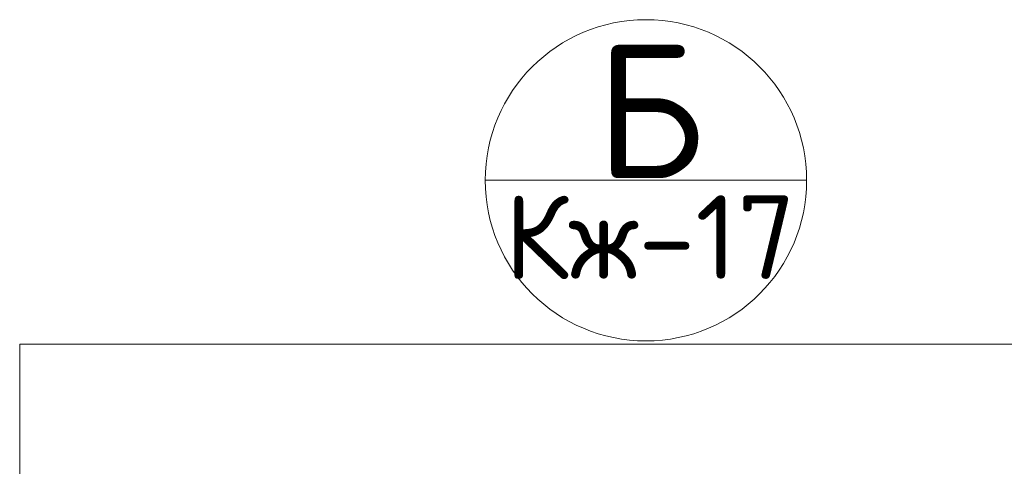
# Model space of a CAD drawing. Header units: millimetres. Extents: x -3026 to 47325, y -2839 to 55854.
# Tile 117 of 130: x 44094 to 44829, y 33827 to 34161. Entities that reach past the tile are written whole.
import ezdxf

# ---------------------------------------------------------------- set-up
doc = ezdxf.new("R2010")
doc.units = ezdxf.units.MM
doc.layers.add('Standard', color=7, linetype='Continuous', lineweight=25)
doc.styles.add('ISOCPEUR', font='ISOCPEUR')

msp = doc.modelspace()

# ---------------------------------------------------------------- linework, layer by layer
at = {"layer": 'Standard', "color": 7, "linetype": 'Continuous', "lineweight": 13, "transparency": 33554687}
msp.add_line((44441.13, 34040.71), (44681.13, 34040.71), dxfattribs=at)
msp.add_lwpolyline([(44093.6, 33918.28), (44093.6, 33185.9), (45049.49, 33185.9), (45049.49, 33918.28), (44093.6, 33918.28)], dxfattribs=at)
msp.add_circle((44561.13, 34040.71), 120, dxfattribs=at)

# ---------------------------------------------------------------- texts
at = {"layer": 'Standard', "color": 7, "linetype": 'Continuous', "lineweight": 13, "transparency": 33554687, "attachment_point": 5, "style": 'ISOCPEUR'}
for s, insert, char_height, width in [('\\A1;{\\fISOCPEUR|i0|b0;\\H100.000000;\\W1.000000;\\C7;Б}\\P', (44564.34, 34092.34), 100, 120), ('\\A1;{\\fISOCPEUR|i0|b0;\\H62.500000;\\W1.000000;\\C7;Кж-17}\\P', (44564.34, 33998.2), 62.5, 253.125)]:
    msp.add_mtext(s, dxfattribs=dict(at, insert=insert, char_height=char_height, width=width))

doc.saveas('drawing.dxf')
